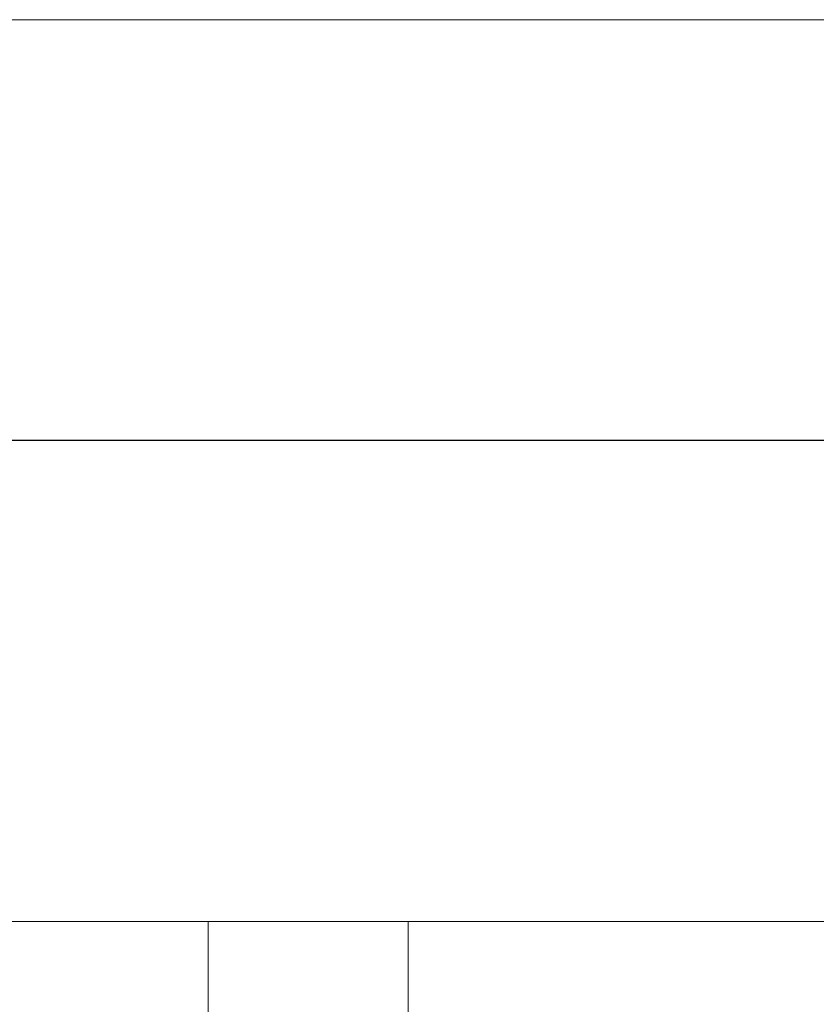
# Model space of a CAD drawing. Extents: x 0 to 796, y 0 to 496.
# Tile 39 of 222: x 113.05 to 115.04, y 307.89 to 310.35. Entities that reach past the tile are written whole.
import ezdxf

# ---------------------------------------------------------------- set-up
doc = ezdxf.new("R2010")
doc.units = 0
doc.header["$LTSCALE"] = 12
doc.header["$MEASUREMENT"] = 0
doc.layers.get('0').update_dxf_attribs({"linetype": 'CONTINUOUS'})
doc.layers.add('X', color=1, linetype='CONTINUOUS')

# ---------------------------------------------------------------- blocks, each defined once
blk = doc.blocks.new('GASTRAIN')
at = {"layer": 'X', "lineweight": 13}
for p, q in [((71.2204, 289.6172), (66.6224, 289.6172)), ((71.2204, 287.3628), (66.6224, 287.3628)), ((67.1962, 284.9302), (67.1962, 287.3628)), ((67.6962, 287.3628), (67.6962, 284.9302))]:
    blk.add_line(p, q, dxfattribs=at)

msp = doc.modelspace()

# ---------------------------------------------------------------- linework, layer by layer
at = {"layer": 'X'}
msp.add_line((112.6003, 309.30373), (119.8503, 309.30373), dxfattribs=at)

# ---------------------------------------------------------------- block references
msp.add_blockref('GASTRAIN', (46.32301, 20.73732))

doc.saveas('drawing.dxf')
